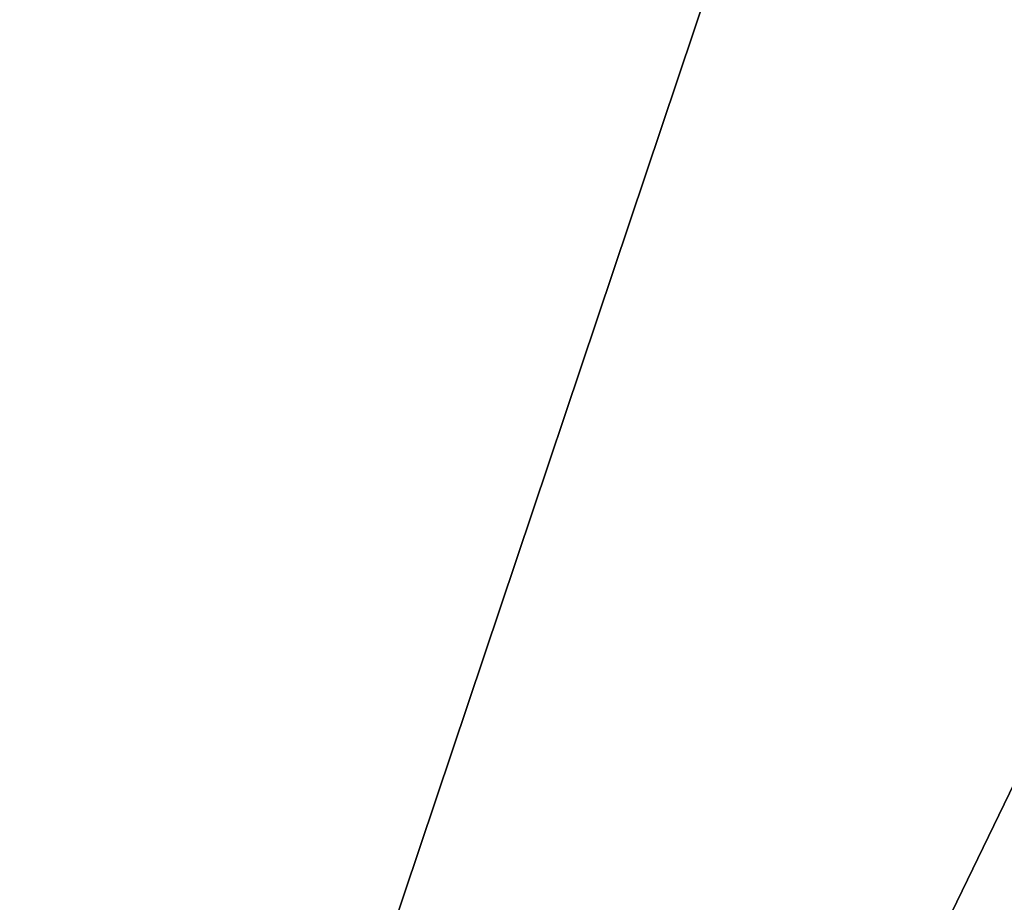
# Model space of a CAD drawing. Header units: millimetres. Extents: x -94 to 106, y 12 to 212.
# Tile 135 of 256: x -12.546 to -12.123, y 119.235 to 119.614. Entities that reach past the tile are written whole.
import ezdxf

# ---------------------------------------------------------------- set-up
doc = ezdxf.new("R2010")
doc.units = ezdxf.units.MM
doc.header["$LTSCALE"] = 25.4
doc.layers.get('0').update_dxf_attribs({"true_color": 0xff5454})

# ---------------------------------------------------------------- blocks, each defined once
blk = doc.blocks.new('AMALFI-M-9152-9153.STL')
at = {"color": 250, "true_color": 0x262626}
mesh = blk.add_polyface(dxfattribs=at)
corners = [(-11.68219, 133.84418, 246.81538), (-16.65864, 119.24105, 250.83824), (-19.8856, 121.28778, 247.01762), (-8.45522, 131.79745, 250.636)]
mesh.append_faces([[corners[k] for k in face] for face in [(0, 1, 2), (1, 0, 3)]], dxfattribs={"vtx0": -1, "color": 250})
mesh = blk.add_polyface(dxfattribs=at)
corners = [(-10.78599, 122.03662, 159.79599), (-12.24712, 119.02224, 160.79599), (-12.24712, 119.02224, 159.79599), (-10.78599, 122.03662, 160.79599)]
mesh.append_faces([[corners[k] for k in face] for face in [(0, 1, 2), (1, 0, 3)]], dxfattribs={"vtx0": -1, "color": 250})
at = {"color": 38, "true_color": 0x572a05}
mesh = blk.add_polyface(dxfattribs=at)
corners = [(-12.15957, 119.89783, 198.09598), (-13.23948, 116.68208, 195.79599), (-13.23948, 116.68208, 198.09598), (-12.15957, 119.89783, 195.79599)]
mesh.append_faces([[corners[k] for k in face] for face in [(0, 1, 2), (1, 0, 3)]], dxfattribs={"vtx0": -1, "color": 38})

msp = doc.modelspace()

# ---------------------------------------------------------------- block references
at = {"color": 0}
msp.add_blockref('AMALFI-M-9152-9153.STL', (0, 0), dxfattribs=at)

doc.saveas('drawing.dxf')
